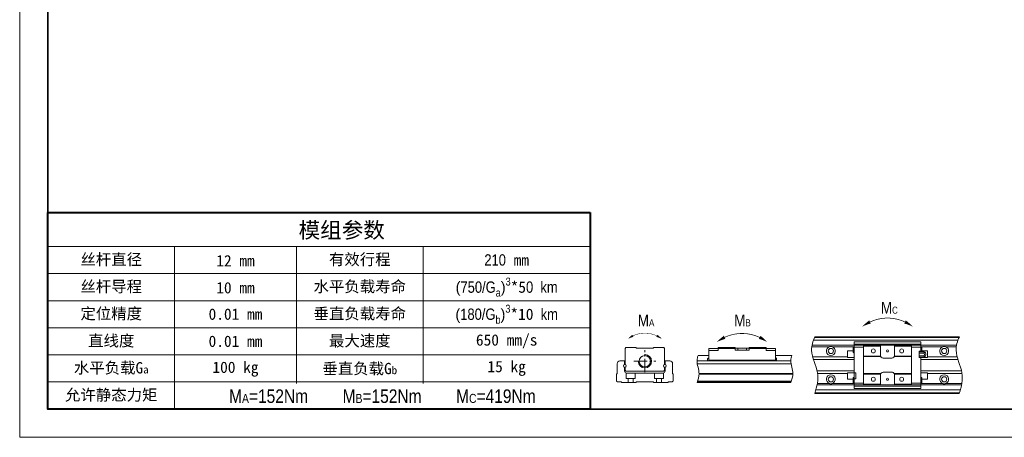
# Model space of a CAD drawing. Header units: millimetres. Extents: x 100 to 3612, y -424 to 856.
# Tile 13 of 45: x 1294 to 1603, y -424 to -293. Entities that reach past the tile are written whole.
import ezdxf

# ---------------------------------------------------------------- set-up
doc = ezdxf.new("R2010")
doc.units = ezdxf.units.MM
doc.linetypes.add('CENTER2', pattern=[28.575, 19.05, -3.175, 3.175, -3.175])
for name, color, linetype, lineweight in [('标注', 3, 'Continuous', 13), ('点划线', 1, 'CENTER2', 13), ('粗线', 7, 'Continuous', 35), ('细线', 7, 'Continuous', 13)]:
    doc.layers.add(name, color=color, linetype=linetype, lineweight=lineweight)
doc.styles.add('7', font='ARIALN.TTF', dxfattribs={"height": 7})

# ---------------------------------------------------------------- blocks, each defined once
blk = doc.blocks.new('A4图框')
at = {"layer": '粗线'}
blk.add_lwpolyline([(5, 205), (292, 205), (292, 5), (5, 5)], close=True, dxfattribs=at)
at = {"layer": '细线'}
blk.add_lwpolyline([(0, 210), (297, 210), (297, 0), (0, 0)], close=True, dxfattribs=at)
blk = doc.blocks.new('扭矩')
at = {"layer": '标注'}
for points, const_width in [([(451.8, 96.04, 0.223025), (436.8, 96.04, 4.483797)], 0.294), ([(345.56, 90.11, 0.223025), (335.36, 90.11, 4.483797)], 0.2), ([(389.57, 89.45, 0.223025), (374.58, 89.45, 4.483797)], 0.294)]:
    blk.add_lwpolyline(points, format="xyb", dxfattribs=dict(at, const_width=const_width))
for points in [[(433.56, 94.07, 0.0147, 1.47, -0.053865), (436.8, 96.04, 0, 0, -1.574086)], [(455.04, 94.07, 0.0147, 1.47, 0.053865), (451.8, 96.04, 0, 0, 1.574086)], [(333.16, 88.77, 0.01, 1, -0.053865), (335.36, 90.11, 0, 0, -1.574086)], [(347.76, 88.77, 0.01, 1, 0.053865), (345.56, 90.11, 0, 0, 1.574086)], [(371.34, 87.48, 0.0147, 1.47, -0.053865), (374.58, 89.45, 0, 0, -1.574086)], [(392.81, 87.48, 0.0147, 1.47, 0.053865), (389.57, 89.45, 0, 0, 1.574086)]]:
    blk.add_lwpolyline(points, format="xyseb", dxfattribs=at)
blk.add_arc((340.46, 79.24), 2.86, 180, 90, dxfattribs=at)
for points, knots in [([(413.21, 89.69), (412.34, 87.78), (410.77, 82.72), (415.51, 74.58), (414.13, 68.38), (413.16, 65.44)], [4.418107, 4.418107, 4.418107, 4.418107, 10.533784, 20.542229, 29.51, 29.51, 29.51, 29.51]), ([(475.04, 89.69), (474.16, 87.78), (472.59, 82.72), (477.33, 74.58), (475.96, 68.38), (474.98, 65.44)], [4.418107, 4.418107, 4.418107, 4.418107, 10.533784, 20.542229, 29.51, 29.51, 29.51, 29.51]), ([(363.22, 81.67), (362.98, 80.98), (362.42, 78.47), (364.23, 74.45), (363.34, 71.38), (362.84, 70.15)], [3.929779, 3.929779, 3.929779, 3.929779, 6.143971, 11.892959, 15.773013, 15.773013, 15.773013, 15.773013]), ([(403.32, 81.67), (403.08, 80.98), (402.52, 78.47), (404.33, 74.45), (403.44, 71.38), (402.94, 70.15)], [3.929779, 3.929779, 3.929779, 3.929779, 6.143971, 11.892959, 15.773013, 15.773013, 15.773013, 15.773013])]:
    blk.add_open_spline(points, degree=3, knots=knots, dxfattribs=at)
at = {"layer": '点划线', "ltscale": 0.3}
for p, q in [((340.46, 74.58), (340.46, 83.91)), ((335.79, 79.24), (345.12, 79.24))]:
    blk.add_line(p, q, dxfattribs=at)
at = {"layer": '细线'}
for p, q in [((413.1, 89.43), (474.92, 89.43)), ((413.21, 89.69), (475.04, 89.69)), ((331.97, 84.63), (332.37, 85.04)), ((331.97, 84.63), (331.97, 77.83)), ((332.37, 85.04), (336.62, 85.04)), ((336.82, 84.84), (336.62, 85.04)), ((344.09, 84.84), (336.82, 84.84)), ((344.3, 85.04), (344.09, 84.84)), ((348.54, 85.04), (344.3, 85.04)), ((348.54, 85.04), (348.94, 84.63)), ((348.94, 84.63), (348.94, 77.83)), ((367.81, 84.63), (379.04, 84.63)), ((367.81, 84.63), (367.81, 79.53)), ((371.77, 85.04), (371.77, 83.83)), ((379.11, 85.04), (371.77, 85.04)), ((379.04, 84.03), (379.04, 85.04)), ((384.94, 84.84), (379.21, 84.84)), ((380.26, 84.84), (380.26, 84.03)), ((383.89, 84.03), (383.89, 84.84)), ((392.38, 85.04), (385.04, 85.04)), ((385.1, 84.03), (385.1, 85.04)), ((385.1, 84.63), (396.34, 84.63)), ((392.38, 85.04), (392.38, 83.83)), ((396.34, 79.53), (396.34, 84.63)), ((411.89, 85.45), (419.46, 85.45)), ((473.81, 86.05), (411.99, 86.05)), ((474.43, 88.21), (412.6, 88.21)), ((420.65, 85.45), (430.03, 85.45)), ((429.55, 83.22), (429.55, 84.84)), ((430.03, 87.55), (430.03, 67.58)), ((430.03, 87.55), (458.57, 87.55)), ((458.57, 86.55), (430.03, 86.55)), ((433.99, 85.24), (430.03, 85.24)), ((433.99, 86.05), (433.99, 69.08)), ((441.27, 85.65), (433.99, 85.65)), ((441.27, 86.05), (441.27, 81.81)), ((447.33, 86.05), (447.33, 81.81)), ((454.61, 85.65), (447.33, 85.65)), ((454.61, 69.08), (454.61, 86.05)), ((458.57, 85.24), (454.61, 85.24)), ((458.57, 83.32), (458.57, 87.55)), ((458.57, 85.45), (467.95, 85.45)), ((459.05, 83.32), (459.05, 84.84)), ((469.14, 85.45), (473.71, 85.45)), ((367.81, 81.67), (363.22, 81.67)), ((367.32, 79.36), (367.32, 80.25)), ((371.77, 83.83), (367.81, 83.83)), ((379.04, 84.03), (385.1, 84.03)), ((396.34, 83.83), (392.38, 83.83)), ((403.32, 81.67), (396.34, 81.67)), ((396.82, 79.36), (396.82, 80.25)), ((412.28, 81.12), (427.13, 81.12)), ((429.55, 83.63), (427.12, 83.63)), ((427.12, 80.8), (427.12, 83.63)), ((427.12, 80.8), (430.03, 80.8)), ((441.34, 81.4), (433.99, 81.4)), ((441.43, 81.2), (433.99, 81.2)), ((442.48, 80.6), (446.12, 80.6)), ((447.17, 81.2), (454.61, 81.2)), ((454.61, 81.4), (447.26, 81.4)), ((457.84, 80.84), (457.84, 83.47)), ((458.57, 83.47), (457.84, 83.47)), ((459.54, 83.32), (457.84, 83.32)), ((457.84, 82.74), (459.54, 82.74)), ((459.54, 81.57), (457.84, 81.57)), ((459.54, 80.99), (457.84, 80.99)), ((458.57, 80.84), (457.84, 80.84)), ((458.57, 80.99), (458.57, 67.58)), ((458.57, 80.8), (461.48, 80.8)), ((461.48, 83.63), (459.05, 83.63)), ((460.67, 82.44), (460.67, 81.87)), ((461.47, 81.12), (474.11, 81.12)), ((461.48, 80.8), (461.48, 83.63)), ((328.6, 73.93), (328.6, 78.15)), ((329.81, 79.36), (331.77, 79.36)), ((331.77, 79.36), (331.77, 77.83)), ((331.77, 74.98), (331.77, 76.62)), ((331.97, 75.4), (331.97, 76.62)), ((348.94, 76.62), (348.94, 75.4)), ((349.14, 79.36), (351.11, 79.36)), ((349.14, 79.36), (349.14, 77.83)), ((349.14, 74.98), (349.14, 76.62)), ((352.32, 78.15), (352.32, 73.93)), ((362.81, 79.36), (402.91, 79.36)), ((403.02, 78.15), (362.92, 78.15)), ((396.34, 79.64), (367.81, 79.64)), ((367.81, 79.36), (367.81, 79.53)), ((396.34, 79.53), (367.81, 79.53)), ((396.34, 79.53), (396.34, 79.36)), ((430.04, 79.99), (412.62, 79.99)), ((474.45, 79.99), (458.57, 79.99)), ((328.33, 73.67), (328.6, 73.93)), ((328.33, 70.76), (328.33, 73.67)), ((332.37, 75), (331.97, 75.4)), ((348.54, 75), (332.37, 75)), ((332.48, 74.19), (332.48, 71.82)), ((332.48, 71.82), (336.32, 71.82)), ((332.57, 74.18), (348.34, 74.18)), ((333.28, 71.82), (333.28, 70.15)), ((335.51, 71.82), (335.51, 70.15)), ((336.32, 74.18), (336.32, 71.82)), ((344.6, 74.18), (344.6, 71.82)), ((348.44, 71.82), (344.6, 71.82)), ((345.41, 71.82), (345.41, 70.15)), ((347.63, 71.82), (347.63, 70.15)), ((348.44, 74.19), (348.44, 71.82)), ((348.94, 75.4), (348.54, 75)), ((352.32, 73.93), (352.58, 73.67)), ((352.58, 73.67), (352.58, 70.76)), ((363.67, 73.93), (403.77, 73.93)), ((363.68, 73.67), (403.77, 73.67)), ((414.15, 75.14), (430.04, 75.14)), ((414.36, 74.01), (427.13, 74.01)), ((430.03, 74.33), (427.12, 74.33)), ((427.12, 71.5), (427.12, 74.33)), ((429.55, 71.91), (429.55, 70.29)), ((430.03, 74.29), (430.76, 74.29)), ((430.03, 71.66), (430.76, 71.66)), ((430.76, 74.29), (430.76, 71.66)), ((441.43, 73.93), (433.99, 73.93)), ((441.34, 73.73), (433.99, 73.73)), ((441.27, 69.08), (441.27, 73.32)), ((442.48, 74.53), (446.12, 74.53)), ((447.17, 73.93), (454.61, 73.93)), ((454.61, 73.73), (447.26, 73.73)), ((447.33, 73.32), (447.33, 69.08)), ((458.57, 75.14), (475.97, 75.14)), ((461.48, 74.33), (458.57, 74.33)), ((459.05, 70.29), (459.05, 71.91)), ((461.47, 74.01), (476.18, 74.01)), ((461.48, 71.5), (461.48, 74.33)), ((328.74, 70.35), (328.33, 70.76)), ((330.35, 70.35), (328.74, 70.35)), ((330.56, 70.15), (330.35, 70.35)), ((336.62, 70.15), (330.56, 70.15)), ((336.82, 70.35), (336.62, 70.15)), ((344.09, 70.35), (336.82, 70.35)), ((344.3, 70.15), (344.09, 70.35)), ((350.36, 70.15), (344.3, 70.15)), ((350.56, 70.35), (350.36, 70.15)), ((351.89, 70.35), (350.56, 70.35)), ((352.32, 70.53), (352.34, 70.51)), ((352.58, 70.76), (352.34, 70.51)), ((362.84, 70.15), (402.94, 70.15)), ((403.02, 70.35), (362.92, 70.35)), ((363.07, 70.76), (403.17, 70.76)), ((414.15, 69.08), (475.97, 69.08)), ((414.25, 69.68), (419.46, 69.68)), ((420.65, 69.68), (430.03, 69.68)), ((427.12, 71.5), (429.55, 71.5)), ((430.03, 69.89), (433.99, 69.89)), ((430.03, 68.58), (458.57, 68.58)), ((430.03, 67.58), (458.57, 67.58)), ((441.27, 69.48), (433.99, 69.48)), ((454.61, 69.48), (447.33, 69.48)), ((454.61, 69.89), (458.57, 69.89)), ((458.57, 69.68), (467.95, 69.68)), ((459.05, 71.5), (461.48, 71.5)), ((469.14, 69.68), (476.08, 69.68)), ((413.16, 65.44), (474.98, 65.44)), ((475.07, 65.7), (413.24, 65.7)), ((413.62, 66.92), (475.44, 66.92))]:
    blk.add_line(p, q, dxfattribs=at)
for centre, radius in [((420.05, 83.63), 1.11), ((438.24, 83.63), 0.849), ((450.36, 83.63), 0.849), ((468.55, 83.63), 1.11), ((340.46, 79.24), 2.42), ((444.3, 83.63), 0.434), ((331.87, 77.22), 0.614), ((349.04, 77.22), 0.614), ((420.05, 71.5), 1.11), ((438.24, 71.5), 0.849), ((444.3, 71.5), 0.434), ((450.36, 71.5), 0.849), ((468.55, 71.5), 1.11)]:
    blk.add_circle(centre, radius, dxfattribs=at)
for centre, radius, start, end in [((380.26, 85.44), 1.21, 199.4712, 210), ((420.05, 83.63), 1.92, 107.9953, 72.0062), ((429.95, 84.84), 0.404, 78.463, 180.0001), ((458.65, 84.84), 0.404, 359.9999, 101.537), ((468.55, 83.63), 1.92, 107.9938, 72.0062), ((367.73, 80.25), 0.404, 78.463, 180.0001), ((396.42, 80.25), 0.404, 359.9999, 101.537), ((429.95, 83.22), 0.404, 179.9999, 281.537), ((442.48, 81.81), 1.21, 180, 270), ((446.12, 81.81), 1.21, 270, 360), ((459.54, 82.15), 1.17, 14.082, 89.9713), ((459.54, 82.15), 0.583, 270.1017, 90.0043), ((459.54, 82.15), 1.17, 270, 345.918), ((329.81, 78.15), 1.21, 90, 180), ((351.11, 78.15), 1.21, 0, 90), ((332.57, 74.98), 0.8, 180, 270), ((348.34, 74.98), 0.8, 270, 0), ((420.05, 71.5), 1.92, 287.9938, 252.0047), ((429.95, 71.91), 0.404, 78.463, 180.0001), ((442.48, 73.32), 1.21, 90, 180), ((446.12, 73.32), 1.21, 30, 90), ((446.12, 73.32), 1.21, 0, 19.4712), ((458.65, 71.91), 0.404, 359.9999, 101.537), ((468.55, 71.5), 1.92, 287.9938, 252.0047), ((351.89, 70.96), 0.606, 270, 314.9062), ((429.95, 70.29), 0.404, 179.9999, 281.537), ((458.65, 70.29), 0.404, 258.463, 0.0001)]:
    blk.add_arc(centre, radius, start, end, dxfattribs=at)
for centre, major_axis, ratio, start_param, end_param in [((383.89, 85.44), (0.51, 1.1), 1, 4.621289, 4.805051), ((459.54, 83.03), (0.583, 0), 0.5, 4.712313, 7.852981), ((459.54, 81.28), (-0.583, 0), 0.5, 1.570197, 4.710613), ((446.12, 73.32), (0.51, -1.1), 1, 1.478135, 1.661896)]:
    blk.add_ellipse(centre, major_axis=major_axis, ratio=ratio, start_param=start_param, end_param=end_param, dxfattribs=at)
for points in [[(420.65, 85.45), (420.6, 85.47), (420.55, 85.48), (420.45, 85.51), (420.4, 85.51), (420.3, 85.53), (420.25, 85.54), (420.15, 85.54), (420.1, 85.55), (420.03, 85.55), (420, 85.55), (419.95, 85.54), (419.93, 85.54), (419.85, 85.54), (419.8, 85.53), (419.7, 85.51), (419.6, 85.5), (419.51, 85.47), (419.46, 85.45)], [(469.14, 85.45), (469.09, 85.47), (469.04, 85.48), (468.95, 85.51), (468.9, 85.51), (468.8, 85.53), (468.75, 85.54), (468.65, 85.54), (468.6, 85.55), (468.52, 85.55), (468.5, 85.55), (468.45, 85.54), (468.42, 85.54), (468.35, 85.54), (468.3, 85.53), (468.2, 85.51), (468.1, 85.5), (468, 85.47), (467.95, 85.45)], [(419.46, 69.68), (419.51, 69.66), (419.56, 69.65), (419.65, 69.62), (419.7, 69.61), (419.8, 69.6), (419.85, 69.59), (419.95, 69.59), (420, 69.58), (420.08, 69.58), (420.1, 69.58), (420.15, 69.59), (420.18, 69.59), (420.25, 69.59), (420.3, 69.6), (420.4, 69.61), (420.5, 69.63), (420.6, 69.66), (420.65, 69.68)], [(467.95, 69.68), (468, 69.66), (468.05, 69.65), (468.15, 69.62), (468.2, 69.61), (468.3, 69.6), (468.35, 69.59), (468.45, 69.59), (468.5, 69.58), (468.57, 69.58), (468.6, 69.58), (468.65, 69.59), (468.67, 69.59), (468.75, 69.59), (468.8, 69.6), (468.9, 69.61), (469, 69.63), (469.09, 69.66), (469.14, 69.68)]]:
    blk.add_open_spline(points, degree=3, knots=[0, 0, 0, 0, 0.125, 0.125, 0.25, 0.25, 0.375, 0.375, 0.5, 0.5, 0.5625, 0.5625, 0.625, 0.625, 0.75, 0.75, 0.875, 1, 1, 1, 1], dxfattribs=at)
blk.add_open_spline([(362.98, 70.51), (403.08, 70.51)], degree=1, dxfattribs=at)
at = {"layer": '标注', "char_height": 5, "attachment_point": 1, "style": '7'}
for s, insert in [('M{\\H0.6x;C}', (441.48, 104.59)), ('M{\\H0.6x;A}', (337.46, 99.18)), ('M{\\H0.6x;B}', (378.72, 99.18))]:
    blk.add_mtext_dynamic_manual_height_columns(s, width=12.0149, gutter_width=35, heights=[0], dxfattribs=dict(at, insert=insert))

msp = doc.modelspace()

# ---------------------------------------------------------------- linework, layer by layer
at = {"layer": '标注'}
for p, q in [((1303.1, -363.82), (1473.23, -363.82)), ((1342.79, -363.82), (1342.79, -414.86)), ((1381.07, -363.82), (1381.07, -406.81)), ((1420.77, -363.82), (1420.77, -406.81)), ((1303.1, -372.33), (1473.23, -372.33)), ((1303.1, -380.84), (1473.23, -380.84)), ((1303.1, -389.34), (1473.23, -389.34)), ((1303.1, -397.85), (1473.23, -397.85)), ((1303.1, -406.36), (1473.23, -406.36))]:
    msp.add_line(p, q, dxfattribs=at)
at = {"layer": '标注', "lineweight": 40}
for points in [[(1473.23, -353.19), (1473.23, -414.86), (1303.1, -414.86), (1303.1, -353.19)], [(1303.1, -353.19), (1473.23, -353.19)]]:
    msp.add_lwpolyline(points, dxfattribs=at)

# ---------------------------------------------------------------- block references
at = {"layer": '标注'}
for name, p, xscale, yscale, zscale in [('A4图框', (1294.24, -423.72), 1.772264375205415, 1.772264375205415, 1.772264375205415), ('扭矩', (1240.76, -457.93), 0.7330993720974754, 0.7330993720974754, 0.7330993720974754)]:
    msp.add_blockref(name, p, dxfattribs=dict(at, xscale=xscale, yscale=yscale, zscale=zscale))

# ---------------------------------------------------------------- texts
at = {"layer": '标注', "attachment_point": 5, "style": '7'}
for s, insert, char_height, width in [('{\\fSimSun|b0|i0|c134|p2;模组参数}', (1395.25, -358.96), 4.9623, 170.1374), ('{\\fSimSun|b0|i0|c134|p2;丝杆直径}', (1322.95, -368.08), 3.5445, 39.6969), ('{\\fSimSun|b0|i0|c134|p34;12 mm}', (1361.93, -368.3), 3.5445, 38.2808), ('{\\fSimSun|b0|i0|c134|p34;有效行程}', (1400.92, -368.08), 3.5445, 39.6989), ('210{\\fSimSun|b0|i0|c134|p34; mm}', (1447, -368.08), 3.5445, 52.4609), ('\\A1;{\\fYouYuan|b0|i0|c134|p49;\\H0.95995x;(}750/G{\\H0.7x;\\S ^ a;\\fYouYuan|b0|i0|c134|p49;\\H1.37137x;)\\fArial Narrow|b0|i0|c134|p34;\\H0.7292x;\\S3^  ;\\fSimSun|b0|i0|c134|p34;\\H1.42858x;*5}0  km', (1447, -376.58), 3.54453, 52.4609), ('{\\fSimSun|b0|i0|c134|p2;丝杆导程}', (1322.95, -376.58), 3.5445, 39.6969), ('{\\fSimSun|b0|i0|c134|p34;10 mm}', (1361.93, -376.81), 3.5445, 38.2808), ('{\\fSimSun|b0|i0|c134|p34;水平负载寿命}', (1400.92, -376.58), 3.5445, 39.6989), ('{\\fSimSun|b0|i0|c134|p2;定位精度}', (1322.95, -385.09), 3.5445, 39.6969), ('{\\fSimSun|b0|i0|c134|p34;垂直负载寿命}', (1400.92, -385.09), 3.5445, 39.6989), ('\\A1;{\\fYouYuan|b0|i0|c134|p49;\\H0.95995x;(}180/G{\\H0.7x;\\S ^ b;\\fYouYuan|b0|i0|c134|p49;\\H1.37136x;)\\fArial Narrow|b0|i0|c134|p34;\\H0.7292x;\\S3^  ;\\fSimSun|b0|i0|c134|p34;\\H1.42858x;*10}  km', (1447, -385.09), 3.54453, 52.4609), ('{\\fSimSun|b0|i0|c134|p34;0.01 mm}', (1361.93, -385.09), 3.5445, 38.2808), ('{\\fSimSun|b0|i0|c134|p2;直线度}', (1322.95, -393.6), 3.5445, 39.6969), ('{\\fSimSun|b0|i0|c134|p34;0.01 mm}', (1361.93, -393.6), 3.5445, 38.2808), ('{\\fSimSun|b0|i0|c134|p34;最大速度}', (1400.92, -393.6), 3.5445, 39.6989), ('{\\fSimSun|b0|i0|c134|p34;650 mm/s}', (1447, -393.6), 3.5445, 52.4609), ('{\\fSimSun|b0|i0|c134|p34;水平负载G\\H0.70397x;a}', (1322.95, -402.1), 3.5445, 39.6969), ('{\\fSimSun|b0|i0|c134|p34;100 kg}', (1361.93, -402.33), 3.5445, 38.2808), ('{\\fSimSun|b0|i0|c134|p34;垂直负载G\\H0.70397x;b}', (1400.92, -402.33), 3.5445, 39.6989), ('{\\fSimSun|b0|i0|c134|p34;15 kg}', (1447, -402.1), 3.5445, 52.4609), ('{\\fSimSun|b0|i0|c134|p34;允许静态力矩}', (1322.95, -410.61), 3.5445, 39.6969), ('{\\H1.2x;M\\H0.66667x;A\\H1.5x;=152Nm        M\\H0.66667x;B\\H1.5x;=152Nm        M\\H0.66667x;C\\H1.5x;=419Nm \\H1.16666x; \\fSimSun|b0|i0|c134|p34; }', (1408.01, -410.84), 3.54453, 130.4405)]:
    msp.add_mtext(s, dxfattribs=dict(at, insert=insert, char_height=char_height, width=width))

doc.saveas('drawing.dxf')
